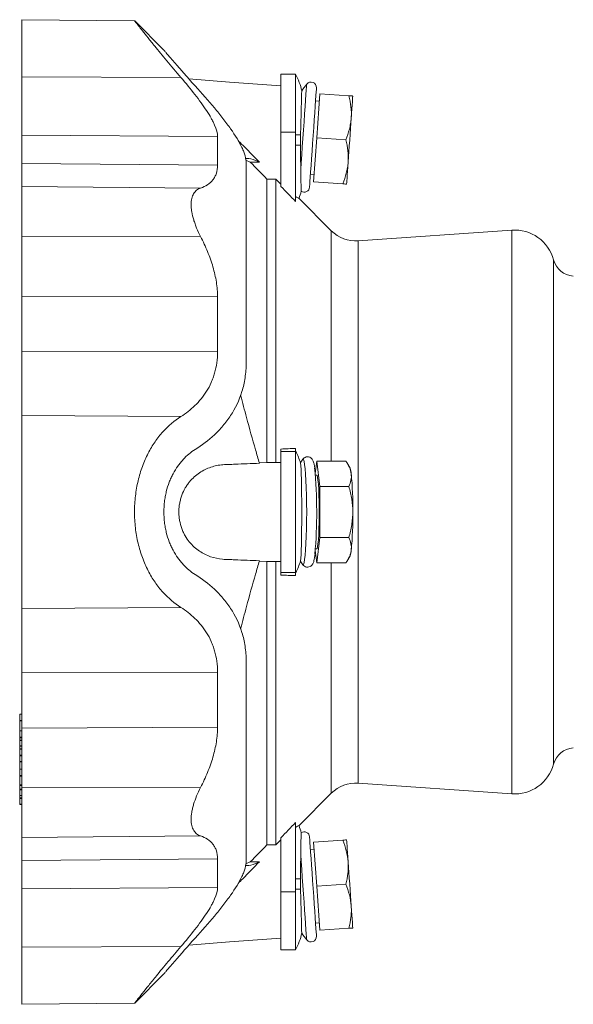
# Model space of a CAD drawing. Header units: millimetres. Extents: x 99 to 762, y 4 to 592.
# Tile 1 of 5: x 99 to 250, y 4 to 272. Entities that reach past the tile are written whole.
import ezdxf

# ---------------------------------------------------------------- set-up
doc = ezdxf.new("R2010")
doc.units = ezdxf.units.MM

msp = doc.modelspace()

# ---------------------------------------------------------------- linework, layer by layer
at = {"color": 7, "linetype": 'Continuous', "lineweight": 15}
for p, q in [((130.78, 271.26), (100.06, 271.53)), ((138.72, 263.28), (130.79, 271.21)), ((174.56, 256.71), (170.56, 256.71)), ((170.56, 240.93), (170.56, 256.71)), ((174.56, 240.93), (174.56, 256.71)), ((181.01, 249.42), (180.01, 249.48)), ((180.31, 239.44), (181.15, 251.41)), ((181.15, 251.41), (189.06, 250.86)), ((170.56, 226.23), (170.56, 240.93)), ((174.56, 222.12), (174.56, 240.93)), ((179.48, 227.47), (180.31, 239.44)), ((180.31, 239.44), (188.22, 238.89)), ((162.25, 232.79), (161.03, 233.3)), ((162.25, 232.79), (164.72, 232.79)), ((166.76, 228.22), (166.76, 151.12)), ((166.76, 228.22), (169.23, 228.22)), ((169.23, 228.22), (169.23, 151.13)), ((169.23, 228.22), (170.56, 226.86)), ((178.62, 229.53), (179.62, 229.46)), ((179.48, 227.47), (187.38, 226.92)), ((184.26, 214.18), (175.42, 223.02)), ((233.39, 214.33), (191.64, 211.42)), ((170.56, 154.19), (170.56, 154.83)), ((170.56, 121.22), (170.56, 154.19)), ((174.56, 154.19), (174.56, 155.01)), ((174.56, 121.22), (174.56, 154.19)), ((166.76, 151.12), (164.7, 151.04)), ((169.23, 151.13), (166.76, 151.12)), ((170.56, 151.18), (169.23, 151.13)), ((176.49, 152), (176.47, 151.96)), ((180.31, 151.56), (179.91, 148.21)), ((181.15, 144.63), (180.31, 151.56)), ((180.31, 151.56), (188.22, 151.56)), ((189.39, 149.62), (188.79, 150.67)), ((180.31, 147.71), (179.95, 147.71)), ((181.15, 130.78), (181.15, 144.63)), ((181.15, 144.63), (189.06, 144.63)), ((180.31, 123.85), (181.15, 130.78)), ((181.15, 130.78), (189.06, 130.78)), ((179.91, 127.21), (180.31, 123.85)), ((179.95, 127.71), (180.31, 127.71)), ((188.79, 124.74), (189.39, 125.79)), ((164.7, 124.37), (166.76, 124.29)), ((166.76, 124.29), (169.23, 124.29)), ((166.76, 124.29), (166.76, 47.19)), ((169.23, 124.29), (170.56, 124.23)), ((169.23, 124.29), (169.23, 47.2)), ((176.48, 123.44), (176.49, 123.42)), ((180.31, 123.85), (188.22, 123.85)), ((170.56, 120.58), (170.56, 121.22)), ((174.56, 120.4), (174.56, 121.22)), ((100.06, 82.75), (99.55, 82.75)), ((99.55, 82.71), (99.55, 81.03)), ((99.55, 80.92), (99.55, 78.23)), ((99.55, 79.16), (99.49, 79.16)), ((100.06, 78.22), (99.55, 78.22)), ((99.55, 78.18), (99.55, 76.5)), ((99.55, 76.3), (99.55, 75.67)), ((100.06, 75.66), (99.55, 75.66)), ((99.55, 75.62), (99.55, 74.15)), ((99.55, 74.02), (99.55, 73.32)), ((100.06, 73.31), (99.55, 73.31)), ((99.55, 73.27), (99.55, 71.59)), ((99.55, 71.46), (99.55, 69.9)), ((99.55, 69.77), (99.55, 67.83)), ((100.06, 67.82), (99.55, 67.82)), ((99.55, 67.79), (99.55, 66.1)), ((99.55, 65.9), (99.55, 63.58)), ((99.55, 63.38), (99.55, 62.37)), ((99.55, 62.2), (99.55, 60.64)), ((191.64, 64), (233.39, 61.08)), ((99.55, 60.61), (100.06, 60.61)), ((99.55, 60.59), (99.55, 60)), ((99.55, 59.83), (99.55, 58.28)), ((175.42, 52.4), (184.26, 61.24)), ((99.55, 58.24), (100.06, 58.24)), ((174.56, 34.49), (174.56, 53.29)), ((170.56, 48.55), (169.23, 47.2)), ((170.56, 34.49), (170.56, 49.18)), ((179.48, 47.94), (187.38, 48.5)), ((169.23, 47.2), (166.76, 47.19)), ((179.62, 45.95), (178.62, 45.88)), ((180.31, 35.97), (179.48, 47.94)), ((162.25, 42.62), (161.03, 42.11)), ((164.72, 42.62), (162.25, 42.62)), ((180.31, 35.97), (188.22, 36.53)), ((181.15, 24), (180.31, 35.97)), ((170.56, 18.71), (170.56, 34.49)), ((174.56, 18.71), (174.56, 34.49)), ((180.01, 25.93), (181.01, 26)), ((181.15, 24), (189.06, 24.56)), ((170.56, 18.71), (174.56, 18.71)), ((130.79, 4.2), (138.72, 12.13)), ((100.06, 3.88), (130.78, 4.15))]:
    msp.add_line(p, q, dxfattribs=at)
at = {"color": 8, "linetype": 'Continuous', "lineweight": 0}
for p, q in [((100.06, 256.01), (143.36, 255.82)), ((170.56, 240.93), (174.56, 240.93)), ((100.06, 240.18), (153.33, 239.76)), ((175.91, 240.21), (174.56, 240.21)), ((175.89, 237.46), (174.56, 237.46)), ((100.06, 232.41), (153.33, 232.01)), ((100.06, 226.18), (148.71, 225.76)), ((184.26, 214.18), (184.26, 151.56)), ((233.39, 137.71), (233.39, 214.33)), ((100.06, 212.65), (148.71, 212.58)), ((191.64, 211.42), (191.64, 64)), ((244.77, 206.24), (244.77, 137.71)), ((100.06, 196.42), (153.33, 196.18)), ((100.06, 181.46), (153.33, 181.28)), ((100.06, 163.97), (143.36, 163.64)), ((170.56, 154.19), (174.56, 154.19)), ((233.39, 61.08), (233.39, 137.71)), ((244.77, 137.71), (244.77, 69.18)), ((184.26, 123.85), (184.26, 61.24)), ((170.56, 121.22), (174.56, 121.22)), ((100.06, 111.44), (143.36, 111.77)), ((100.06, 93.95), (153.33, 94.13)), ((99.55, 82.71), (100.06, 82.71)), ((99.55, 81.03), (100.06, 81.03)), ((99.55, 80.92), (100.06, 80.92)), ((99.55, 78.18), (100.06, 78.18)), ((100.06, 78.99), (153.33, 79.23)), ((99.55, 76.5), (100.06, 76.5)), ((99.55, 76.3), (100.06, 76.3)), ((99.55, 75.62), (100.06, 75.62)), ((99.55, 74.15), (100.06, 74.15)), ((99.55, 74.02), (100.06, 74.02)), ((99.55, 73.27), (100.06, 73.27)), ((99.55, 71.59), (100.06, 71.59)), ((99.55, 71.46), (100.06, 71.46)), ((99.55, 69.9), (100.06, 69.9)), ((99.55, 69.77), (100.06, 69.77)), ((99.55, 67.79), (100.06, 67.79)), ((99.55, 66.1), (100.06, 66.1)), ((99.55, 65.9), (100.06, 65.9)), ((99.55, 63.58), (100.06, 63.58)), ((99.55, 63.38), (100.06, 63.38)), ((99.55, 62.37), (100.06, 62.37)), ((99.55, 62.2), (100.06, 62.2)), ((100.06, 62.76), (148.71, 62.83)), ((99.55, 60.64), (100.06, 60.64)), ((99.55, 60), (100.06, 60)), ((99.55, 59.83), (100.06, 59.83)), ((99.55, 58.28), (100.06, 58.28)), ((100.06, 49.23), (148.71, 49.65)), ((100.06, 43.01), (153.33, 43.4)), ((175.89, 37.96), (174.56, 37.96)), ((100.06, 35.23), (153.33, 35.66)), ((175.91, 35.21), (174.56, 35.21)), ((170.56, 34.49), (174.56, 34.49)), ((100.06, 19.41), (143.36, 19.59))]:
    msp.add_line(p, q, dxfattribs=at)
at = {"color": 7, "linetype": 'Continuous', "lineweight": 15, "flags": 128}
for points in [[(170.56, 253.52), (156.58, 254.58), (145.54, 255.42)], [(178.37, 226.04), (178.39, 226.22), (178.42, 226.74), (178.48, 227.58), (178.56, 228.74), (178.66, 230.18), (178.78, 231.86), (178.91, 233.74), (179.05, 235.76), (179.2, 237.89), (179.35, 240.05), (179.5, 242.2), (179.65, 244.28), (179.79, 246.24), (179.91, 248.03), (180.02, 249.59), (180.11, 250.89), (180.18, 251.9), (180.23, 252.59), (180.25, 252.93), (180.26, 252.98)], [(190.13, 250.78), (190.12, 250.68), (190.1, 250.37), (190.06, 249.87), (190.02, 249.18), (189.96, 248.31), (189.88, 247.28), (189.8, 246.1), (189.71, 244.8)], [(188.87, 232.83), (188.97, 234.23), (189.07, 235.71), (189.18, 237.25), (189.29, 238.81), (189.4, 240.37), (189.51, 241.91), (189.61, 243.39), (189.71, 244.8)], [(188.45, 226.84), (188.46, 226.94), (188.48, 227.25), (188.52, 227.75), (188.57, 228.44), (188.63, 229.31), (188.7, 230.35), (188.78, 231.52), (188.87, 232.83)], [(180.31, 127.71), (180.41, 127.81), (180.54, 128.26), (180.66, 129.05), (180.77, 130.15), (180.86, 131.52), (180.93, 133.12), (180.98, 134.89), (181.01, 136.76), (181.01, 138.66), (180.98, 140.52), (180.93, 142.29), (180.86, 143.89), (180.77, 145.26), (180.66, 146.37), (180.54, 147.16), (180.41, 147.6), (180.31, 147.71)], [(180.26, 22.44), (180.25, 22.48), (180.23, 22.83), (180.18, 23.51), (180.11, 24.52), (180.02, 25.82), (179.91, 27.39), (179.79, 29.17), (179.65, 31.13), (179.5, 33.21), (179.35, 35.36), (179.2, 37.53), (179.05, 39.65), (178.91, 41.68), (178.78, 43.55), (178.66, 45.23), (178.56, 46.67), (178.48, 47.83), (178.42, 48.68), (178.39, 49.2), (178.37, 49.37)], [(188.87, 42.59), (188.78, 43.89), (188.7, 45.07), (188.63, 46.1), (188.57, 46.97), (188.52, 47.66), (188.48, 48.16), (188.46, 48.47), (188.45, 48.57)], [(189.71, 30.62), (189.61, 32.02), (189.51, 33.5), (189.4, 35.04), (189.29, 36.6), (189.18, 38.16), (189.07, 39.7), (188.97, 41.18), (188.87, 42.59)], [(190.13, 24.63), (190.12, 24.73), (190.1, 25.04), (190.06, 25.54), (190.02, 26.23), (189.96, 27.1), (189.88, 28.14), (189.8, 29.31), (189.71, 30.62)], [(145.54, 19.99), (156.58, 20.83), (170.56, 21.89)]]:
    msp.add_lwpolyline(points, dxfattribs=at)
at = {"color": 8, "linetype": 'Continuous', "lineweight": 0, "flags": 128}
for points in [[(175.97, 230.79), (176.1, 232.69), (176.25, 234.77), (176.4, 236.98), (176.56, 239.26), (176.72, 241.55), (176.88, 243.79), (177.03, 245.93), (177.17, 247.91), (177.29, 249.67), (177.4, 251.19), (177.48, 252.4), (177.54, 253.3), (177.58, 253.84), (177.6, 254.03)], [(176.49, 123.42), (176.56, 123.35), (176.72, 123.47), (176.88, 123.94), (177.03, 124.77), (177.17, 125.94), (177.29, 127.4), (177.4, 129.12), (177.48, 131.07), (177.54, 133.19), (177.58, 135.42), (177.6, 137.71), (177.58, 140), (177.54, 142.23), (177.48, 144.34), (177.4, 146.29), (177.29, 148.02), (177.17, 149.48), (177.03, 150.64), (176.88, 151.47), (176.72, 151.95), (176.56, 152.06), (176.49, 152)], [(177.6, 21.39), (177.58, 21.57), (177.54, 22.12), (177.48, 23.01), (177.4, 24.23), (177.29, 25.74), (177.17, 27.51), (177.03, 29.48), (176.88, 31.62), (176.72, 33.86), (176.56, 36.15), (176.4, 38.43), (176.25, 40.64), (176.1, 42.72), (175.97, 44.62)]]:
    msp.add_lwpolyline(points, dxfattribs=at)
at = {"color": 7, "linetype": 'Continuous', "lineweight": 15}
for centre, radius, start, end in [((160.57, 248.96), 16, 11.5174, 28.9694), ((178.76, 253.08), 1.5, 356, 140.9937), ((197.05, 238.27), 25.03, 140.9937, 146.2995), ((160.57, 228.71), 16, 338.93, 346.278), ((176.88, 226.15), 1.5, 237.591, 356), ((190.98, 220.89), 9.5, 225, 274), ((234.15, 203.36), 11, 15.1497, 94), ((250.56, 207.8), 6, 195.1497, 266), ((160.57, 146.46), 16, 16.4223, 28.9694), ((197.05, 137.71), 25.03, 145.194, 147.7797), ((49.2, 137.61), 131.11, 355.0255, 5.3002), ((185.21, 147.95), 4.5, 1.8697, 21.7117), ((88.88, 138.83), 101.26, 359.3625, 5.2501), ((88.88, 136.58), 101.26, 354.7499, 0.6375), ((185.21, 127.46), 4.5, 338.2883, 358.1303), ((160.57, 128.96), 16, 331.0306, 343.5777), ((197.05, 137.71), 25.03, 212.2213, 214.806), ((250.56, 67.61), 6, 94, 164.8503), ((234.15, 72.05), 11, 266, 344.8503), ((190.98, 54.52), 9.5, 86, 135), ((160.57, 46.71), 16, 13.7318, 21.0888), ((176.88, 49.27), 1.5, 4, 121.3252), ((160.57, 26.46), 16, 331.0306, 348.4924), ((197.05, 37.14), 25.03, 213.6947, 219.0063), ((178.76, 22.33), 1.5, 219.0063, 4)]:
    msp.add_arc(centre, radius, start, end, dxfattribs=at)
for points, knots in [([(100.06, 256.01), (100.06, 257.92), (100.06, 259.85), (100.06, 262.6), (100.06, 263.49), (100.06, 265.17), (100.06, 265.98), (100.06, 267.45), (100.06, 268.13), (100.06, 269.32), (100.06, 269.83), (100.06, 270.67), (100.06, 270.99), (100.06, 271.42), (100.06, 271.53), (100.06, 271.53)], [0, 0, 0, 0, 0.25, 0.25, 0.375, 0.375, 0.5, 0.5, 0.625, 0.625, 0.75, 0.75, 0.875, 0.875, 1, 1, 1, 1]), ([(130.78, 271.21), (130.77, 271.22), (130.7, 271.31), (131.04, 270.88), (131.76, 269.95), (132.88, 268.53), (134.37, 266.66), (136.53, 263.98), (139.47, 260.39), (142.05, 257.36), (143.36, 255.82)], [0, 0, 0, 0, 0.0285832, 0.1511927, 0.2633519, 0.3783799, 0.4985921, 0.6214186, 0.8075574, 1, 1, 1, 1]), ([(138.72, 263.28), (138.72, 263.28), (138.78, 263.21), (138.95, 263.01), (139.02, 262.93), (139.18, 262.73), (139.28, 262.62), (139.61, 262.23), (139.87, 261.92), (140.34, 261.37), (140.5, 261.18), (140.86, 260.77), (141.04, 260.55), (141.63, 259.87), (142.05, 259.38), (142.73, 258.6), (142.97, 258.33), (143.45, 257.77), (143.7, 257.49), (144.46, 256.63), (144.99, 256.03), (146.09, 254.8), (146.65, 254.17), (147.24, 253.52)], [0, 0, 0, 0, 0.125, 0.125, 0.1875, 0.1875, 0.25, 0.25, 0.375, 0.375, 0.4375, 0.4375, 0.5, 0.5, 0.625, 0.625, 0.6875, 0.6875, 0.75, 0.75, 0.875, 0.875, 1, 1, 1, 1]), ([(100.06, 240.18), (100.06, 240.95), (100.06, 241.89), (100.06, 244.05), (100.06, 245.27), (100.06, 247.99), (100.06, 249.47), (100.06, 252.62), (100.06, 254.29), (100.06, 256.01)], [0, 0, 0, 0, 0.25, 0.25, 0.5, 0.5, 0.75, 0.75, 1, 1, 1, 1]), ([(153.33, 239.76), (153.33, 240.64), (153.06, 241.69), (152.41, 243.18), (152.27, 243.49), (151.95, 244.12), (151.78, 244.45), (151.23, 245.44), (150.81, 246.12), (149.9, 247.51), (149.4, 248.23), (148.34, 249.69), (147.77, 250.44), (145.99, 252.71), (144.72, 254.25), (143.36, 255.82)], [0, 0, 0, 0, 0.25, 0.25, 0.3125, 0.3125, 0.375, 0.375, 0.5, 0.5, 0.625, 0.625, 0.75, 0.75, 1, 1, 1, 1]), ([(147.24, 253.52), (149.09, 251.49), (150.84, 249.49), (153.28, 246.57), (154.07, 245.61), (155.18, 244.18), (155.54, 243.71), (156.24, 242.78), (156.57, 242.32), (158.17, 240.06), (159.22, 238.35), (160.15, 236.38), (160.32, 236), (160.61, 235.24), (160.73, 234.88), (161.02, 233.83), (161.12, 233.19), (161.12, 232.6)], [0, 0, 0, 0, 0.25, 0.25, 0.375, 0.375, 0.4375, 0.4375, 0.5, 0.5, 0.75, 0.75, 0.8125, 0.8125, 0.875, 0.875, 1, 1, 1, 1]), ([(176.24, 252.15), (176.24, 252.16), (176.24, 252.21), (176.23, 251.93), (176.21, 251.3), (176.19, 250.28), (176.15, 248.94), (176.11, 247.32), (176.06, 245.45), (176, 243.1), (175.94, 241.28), (175.91, 240.21)], [0, 0, 0, 0, 0.027681, 0.144456, 0.258094, 0.37504, 0.488449, 0.605173, 0.71814, 0.834406, 1, 1, 1, 1]), ([(189.06, 250.86), (189.32, 249.86), (189.52, 248.85), (189.75, 246.83), (189.78, 245.82), (189.71, 244.8)], [0, 0, 0, 0, 0.5, 0.5, 1, 1, 1, 1]), ([(190.13, 250.78), (190.13, 250.78), (190.1, 250.78), (190, 250.79), (189.93, 250.8), (189.65, 250.82), (189.38, 250.83), (189.06, 250.86)], [0, 0, 0, 0, 0.25, 0.25, 0.5, 0.5, 1, 1, 1, 1]), ([(189.71, 244.8), (189.67, 244.29), (189.61, 243.78), (189.44, 242.78), (189.34, 242.28), (188.95, 240.81), (188.62, 239.84), (188.22, 238.89)], [0, 0, 0, 0, 0.25, 0.25, 0.5, 0.5, 1, 1, 1, 1]), ([(158.94, 238.66), (159.22, 238.38), (161.15, 236.43), (163.07, 234.47), (164.72, 232.79)], [0, 0, 0, 0, 0.142393, 1, 1, 1, 1]), ([(188.22, 238.89), (188.48, 237.88), (188.68, 236.88), (188.91, 234.86), (188.94, 233.85), (188.87, 232.83)], [0, 0, 0, 0, 0.5, 0.5, 1, 1, 1, 1]), ([(175.97, 230.79), (175.96, 231.79), (175.95, 232.85), (175.93, 234.53), (175.92, 235.11), (175.9, 236.28), (175.9, 236.86), (175.89, 237.46)], [0, 0, 0, 0, 0.5, 0.5, 0.75, 0.75, 1, 1, 1, 1]), ([(160.87, 233.8), (160.99, 233.81), (161.89, 233.95), (163.18, 233.53), (164.37, 232.96), (164.72, 232.79)], [0, 0, 0, 0, 0.095043, 0.732936, 1, 1, 1, 1]), ([(100.06, 226.18), (100.06, 226.69), (100.06, 227.48), (100.06, 229.57), (100.06, 230.88), (100.06, 232.41)], [0, 0, 0, 0, 0.5, 0.5, 1, 1, 1, 1]), ([(148.71, 225.76), (149.41, 226), (150.05, 226.3), (151.17, 227.04), (151.67, 227.48), (152.28, 228.26), (152.46, 228.54), (152.77, 229.14), (152.9, 229.45), (153.22, 230.46), (153.33, 231.2), (153.33, 232.01)], [0, 0, 0, 0, 0.25, 0.25, 0.5, 0.5, 0.625, 0.625, 0.75, 0.75, 1, 1, 1, 1]), ([(161.12, 178.22), (161.12, 181.17), (161.12, 184.08), (161.12, 189.8), (161.12, 192.61), (161.12, 198.07), (161.12, 200.73), (161.12, 205.85), (161.12, 208.31), (161.12, 213.01), (161.12, 215.25), (161.12, 219.47), (161.12, 221.44), (161.12, 225.12), (161.12, 226.82), (161.12, 229.93), (161.12, 231.34), (161.12, 232.6)], [0, 0, 0, 0, 0.125, 0.125, 0.25, 0.25, 0.375, 0.375, 0.5, 0.5, 0.625, 0.625, 0.75, 0.75, 0.875, 0.875, 1, 1, 1, 1]), ([(176.1, 224.91), (176.1, 224.9), (176.1, 224.87), (176.09, 225.22), (176.07, 225.97), (176.04, 227.09), (176.01, 228.55), (175.98, 229.85), (175.97, 230.64), (175.97, 230.79)], [0, 0, 0, 0, 0.077729, 0.256469, 0.431948, 0.612768, 0.783604, 0.960115, 1, 1, 1, 1]), ([(188.87, 232.83), (188.84, 232.32), (188.78, 231.81), (188.61, 230.81), (188.5, 230.31), (188.12, 228.84), (187.78, 227.87), (187.38, 226.92)], [0, 0, 0, 0, 0.25, 0.25, 0.5, 0.5, 1, 1, 1, 1]), ([(100.06, 226.18), (100.06, 226.04), (100.06, 225.84), (100.06, 225.31), (100.06, 224.98), (100.06, 224.2), (100.06, 223.75), (100.06, 222.72), (100.06, 222.15), (100.06, 220.92), (100.06, 220.25), (100.06, 218.84), (100.06, 218.1), (100.06, 216.58), (100.06, 215.8), (100.06, 214.23), (100.06, 213.44), (100.06, 212.65)], [0, 0, 0, 0, 0.125, 0.125, 0.25, 0.25, 0.375, 0.375, 0.5, 0.5, 0.625, 0.625, 0.75, 0.75, 0.875, 0.875, 1, 1, 1, 1]), ([(148.71, 212.58), (148.32, 213.34), (147.97, 214.1), (147.49, 215.24), (147.35, 215.62), (147.08, 216.38), (146.95, 216.76), (146.61, 217.87), (146.44, 218.59), (146.27, 219.62), (146.22, 219.96), (146.16, 220.62), (146.15, 220.94), (146.14, 221.85), (146.2, 222.41), (146.38, 223.16), (146.45, 223.4), (146.62, 223.84), (146.72, 224.05), (147.06, 224.61), (147.33, 224.93), (147.96, 225.44), (148.32, 225.63), (148.71, 225.76)], [0, 0, 0, 0, 0.125, 0.125, 0.1875, 0.1875, 0.25, 0.25, 0.375, 0.375, 0.4375, 0.4375, 0.5, 0.5, 0.625, 0.625, 0.6875, 0.6875, 0.75, 0.75, 0.875, 0.875, 1, 1, 1, 1]), ([(188.45, 226.84), (188.45, 226.84), (188.43, 226.84), (188.33, 226.85), (188.26, 226.85), (187.98, 226.87), (187.71, 226.89), (187.38, 226.92)], [0, 0, 0, 0, 0.25, 0.25, 0.5, 0.5, 1, 1, 1, 1]), ([(174.56, 223.43), (174.92, 223.24), (175.48, 222.95), (175.42, 222.98), (175.4, 222.99)], [0, 0, 0, 0, 0.643488, 1, 1, 1, 1]), ([(100.06, 212.65), (100.06, 209.8), (100.06, 206.97), (100.06, 201.52), (100.06, 198.89), (100.06, 196.42)], [0, 0, 0, 0, 0.5, 0.5, 1, 1, 1, 1]), ([(148.71, 212.58), (149.41, 211.22), (150.05, 209.86), (151.17, 207.12), (151.67, 205.74), (152.28, 203.65), (152.46, 202.95), (152.77, 201.57), (152.9, 200.88), (153.22, 198.84), (153.33, 197.5), (153.33, 196.18)], [0, 0, 0, 0, 0.25, 0.25, 0.5, 0.5, 0.625, 0.625, 0.75, 0.75, 1, 1, 1, 1]), ([(100.06, 181.46), (100.06, 179.65), (100.06, 177.88), (100.06, 174.5), (100.06, 172.89), (100.06, 169.89), (100.06, 168.51), (100.06, 166.02), (100.06, 164.92), (100.06, 163.97)], [0, 0, 0, 0, 0.25, 0.25, 0.5, 0.5, 0.75, 0.75, 1, 1, 1, 1]), ([(153.33, 181.28), (153.33, 179.21), (153.06, 177.28), (152.41, 175.03), (152.27, 174.59), (151.95, 173.72), (151.78, 173.3), (151.23, 172.06), (150.81, 171.28), (149.9, 169.81), (149.4, 169.12), (148.34, 167.81), (147.77, 167.2), (145.99, 165.48), (144.72, 164.5), (143.36, 163.64)], [0, 0, 0, 0, 0.25, 0.25, 0.3125, 0.3125, 0.375, 0.375, 0.5, 0.5, 0.625, 0.625, 0.75, 0.75, 1, 1, 1, 1]), ([(147.24, 154.7), (149.09, 155.85), (150.84, 157.17), (153.28, 159.45), (154.07, 160.26), (155.18, 161.57), (155.54, 162.03), (156.24, 162.95), (156.57, 163.43), (158.17, 165.86), (159.22, 168.01), (160.15, 171.02), (160.32, 171.64), (160.61, 172.9), (160.73, 173.54), (161.02, 175.5), (161.12, 176.84), (161.12, 178.22)], [0, 0, 0, 0, 0.25, 0.25, 0.375, 0.375, 0.4375, 0.4375, 0.5, 0.5, 0.75, 0.75, 0.8125, 0.8125, 0.875, 0.875, 1, 1, 1, 1]), ([(159.61, 169.43), (160.15, 167.42), (161.46, 162.46), (163.18, 156.28), (164.37, 152.17), (164.72, 150.95)], [0, 0, 0, 0, 0.325526, 0.800955, 1, 1, 1, 1]), ([(100.06, 111.44), (100.06, 112.49), (100.06, 113.83), (100.06, 116.32), (100.06, 117.23), (100.06, 119.2), (100.06, 120.27), (100.06, 122.55), (100.06, 123.76), (100.06, 126.31), (100.06, 127.65), (100.06, 130.42), (100.06, 131.85), (100.06, 134.75), (100.06, 136.23), (100.06, 139.18), (100.06, 140.66), (100.06, 143.57), (100.06, 144.99), (100.06, 147.76), (100.06, 149.1), (100.06, 151.65), (100.06, 152.86), (100.06, 155.14), (100.06, 156.21), (100.06, 158.19), (100.06, 159.09), (100.06, 161.58), (100.06, 162.92), (100.06, 163.97)], [0, 0, 0, 0, 0.125, 0.125, 0.1875, 0.1875, 0.25, 0.25, 0.3125, 0.3125, 0.375, 0.375, 0.4375, 0.4375, 0.5, 0.5, 0.5625, 0.5625, 0.625, 0.625, 0.6875, 0.6875, 0.75, 0.75, 0.8125, 0.8125, 0.875, 0.875, 1, 1, 1, 1]), ([(143.36, 163.64), (141.61, 162.54), (139.97, 161.18), (138.09, 159.1), (137.73, 158.67), (137.01, 157.77), (136.66, 157.29), (135.64, 155.82), (135.01, 154.77), (133.87, 152.55), (133.35, 151.37), (132.66, 149.48), (132.44, 148.84), (132.05, 147.54), (131.88, 146.88), (131.4, 144.87), (131.16, 143.49), (130.91, 141.35), (130.85, 140.62), (130.76, 139.17), (130.74, 138.45), (130.74, 136.29), (130.82, 134.85), (131.07, 132.7), (131.17, 131.99), (131.41, 130.59), (131.55, 129.9), (132.03, 127.88), (132.42, 126.57), (133.34, 124.05), (133.87, 122.87), (135.02, 120.63), (135.65, 119.58), (137.01, 117.61), (137.72, 116.71), (139.97, 114.24), (141.61, 112.88), (143.36, 111.77)], [0, 0, 0, 0, 0.125, 0.125, 0.15625, 0.15625, 0.1875, 0.1875, 0.25, 0.25, 0.3125, 0.3125, 0.34375, 0.34375, 0.375, 0.375, 0.4375, 0.4375, 0.46875, 0.46875, 0.5, 0.5, 0.5625, 0.5625, 0.59375, 0.59375, 0.625, 0.625, 0.6875, 0.6875, 0.75, 0.75, 0.8125, 0.8125, 0.875, 0.875, 1, 1, 1, 1]), ([(138.72, 137.71), (138.72, 138.66), (138.78, 139.6), (138.95, 140.98), (139.02, 141.44), (139.18, 142.35), (139.28, 142.8), (139.61, 144.13), (139.87, 144.98), (140.34, 146.2), (140.5, 146.59), (140.86, 147.37), (141.04, 147.75), (141.63, 148.85), (142.05, 149.53), (142.73, 150.49), (142.97, 150.8), (143.45, 151.39), (143.7, 151.68), (144.46, 152.51), (144.99, 153.01), (146.09, 153.92), (146.65, 154.33), (147.24, 154.7)], [0, 0, 0, 0, 0.125, 0.125, 0.1875, 0.1875, 0.25, 0.25, 0.375, 0.375, 0.4375, 0.4375, 0.5, 0.5, 0.625, 0.625, 0.6875, 0.6875, 0.75, 0.75, 0.875, 0.875, 1, 1, 1, 1]), ([(179.73, 149.91), (179.73, 149.96), (179.68, 150.4), (179.57, 150.91), (179.43, 151.45), (179.24, 151.88), (178.95, 152.27), (178.46, 152.62), (177.78, 152.76), (177.14, 152.6), (176.69, 152.26), (176.48, 152), (176.42, 151.88), (176.4, 151.84)], [0, 0, 0, 0, 0.02795, 0.250227, 0.420948, 0.521844, 0.596925, 0.673462, 0.752782, 0.834934, 0.903761, 0.973353, 1, 1, 1, 1]), ([(164.72, 150.95), (162.52, 150.87), (160.31, 150.78), (157.54, 150.67), (156.71, 150.64), (155.88, 150.61), (155.33, 150.59), (155.05, 150.57), (154.23, 150.51), (153.68, 150.43), (152.59, 150.2), (152.05, 150.06), (150.45, 149.52), (149.42, 149.03), (147.94, 148.05), (147.46, 147.67), (146.55, 146.85), (146.11, 146.4), (145.49, 145.64), (145.29, 145.38), (144.91, 144.83), (144.72, 144.54), (144.2, 143.63), (143.89, 142.99), (143.51, 141.95), (143.39, 141.59), (143.18, 140.85), (143.1, 140.48), (142.96, 139.72), (142.9, 139.33), (142.83, 138.54), (142.81, 138.14), (142.81, 137.35), (142.83, 136.96), (142.89, 136.17), (142.95, 135.78), (143.15, 134.62), (143.35, 133.89), (143.74, 132.84), (143.88, 132.5), (144.18, 131.85), (144.34, 131.53), (144.86, 130.63), (145.24, 130.08), (146.07, 129.06), (146.51, 128.6), (147.42, 127.78), (147.89, 127.41), (148.87, 126.75), (149.38, 126.45), (150.41, 125.95), (150.93, 125.73), (152.51, 125.19), (153.59, 124.97), (154.98, 124.84), (155.26, 124.83), (155.82, 124.81), (156.65, 124.77), (159.71, 124.66), (162.5, 124.55), (164.72, 124.46)], [0, 0, 0, 0, 0.125, 0.125, 0.15625, 0.171875, 0.171875, 0.1875, 0.1875, 0.21875, 0.21875, 0.25, 0.25, 0.3125, 0.3125, 0.34375, 0.34375, 0.375, 0.375, 0.390625, 0.390625, 0.40625, 0.40625, 0.4375, 0.4375, 0.453125, 0.453125, 0.46875, 0.46875, 0.484375, 0.484375, 0.5, 0.5, 0.515625, 0.515625, 0.53125, 0.53125, 0.5625, 0.5625, 0.578125, 0.578125, 0.59375, 0.59375, 0.625, 0.625, 0.65625, 0.65625, 0.6875, 0.6875, 0.71875, 0.71875, 0.75, 0.75, 0.8125, 0.8125, 0.828125, 0.828125, 0.84375, 0.875, 1, 1, 1, 1]), ([(175.91, 150.98), (175.94, 150.9), (175.96, 150.74), (175.99, 150.4), (176, 150.27), (176.03, 149.97), (176.04, 149.8), (176.07, 149.24), (176.08, 148.81), (176.11, 148.07), (176.12, 147.81), (176.14, 147.25), (176.14, 146.96), (176.16, 146.05), (176.18, 145.4), (176.2, 144.01), (176.21, 143.26), (176.22, 141.74), (176.23, 140.96), (176.23, 139.75), (176.23, 139.34), (176.24, 138.52), (176.24, 138.12), (176.24, 136.9), (176.24, 136.09), (176.23, 134.88), (176.23, 134.47), (176.22, 133.69), (176.22, 133.3), (176.21, 132.16), (176.2, 131.43), (176.18, 130.02), (176.16, 129.37), (176.14, 128.47), (176.14, 128.18), (176.12, 127.62), (176.11, 127.35), (176.08, 126.61), (176.07, 126.17), (176.04, 125.62), (176.03, 125.45), (176, 125.15), (175.99, 125.02), (175.96, 124.67), (175.94, 124.51), (175.91, 124.43)], [0, 0, 0, 0, 0.0625, 0.0625, 0.09375, 0.09375, 0.125, 0.125, 0.1875, 0.1875, 0.21875, 0.21875, 0.25, 0.25, 0.3125, 0.3125, 0.375, 0.375, 0.4375, 0.4375, 0.46875, 0.46875, 0.5, 0.5, 0.5625, 0.5625, 0.59375, 0.59375, 0.625, 0.625, 0.6875, 0.6875, 0.75, 0.75, 0.78125, 0.78125, 0.8125, 0.8125, 0.875, 0.875, 0.90625, 0.90625, 0.9375, 0.9375, 1, 1, 1, 1]), ([(188.22, 151.56), (188.62, 151), (188.95, 150.43), (189.47, 149.27), (189.64, 148.69), (189.71, 148.1)], [0, 0, 0, 0, 0.5, 0.5, 1, 1, 1, 1]), ([(189.71, 148.1), (189.75, 147.8), (189.76, 147.51), (189.73, 146.93), (189.69, 146.64), (189.52, 145.77), (189.32, 145.2), (189.06, 144.63)], [0, 0, 0, 0, 0.25, 0.25, 0.5, 0.5, 1, 1, 1, 1]), ([(189.06, 144.63), (189.38, 143.51), (189.66, 142.35), (190.03, 140.04), (190.13, 138.88), (190.13, 137.71)], [0, 0, 0, 0, 0.5, 0.5, 1, 1, 1, 1]), ([(138.72, 137.71), (138.72, 136.75), (138.78, 135.82), (138.95, 134.43), (139.02, 133.97), (139.18, 133.06), (139.28, 132.61), (139.61, 131.28), (139.87, 130.44), (140.34, 129.22), (140.5, 128.82), (140.86, 128.04), (141.04, 127.66), (141.63, 126.57), (142.05, 125.88), (142.73, 124.92), (142.97, 124.62), (143.45, 124.02), (143.7, 123.73), (144.46, 122.91), (144.99, 122.41), (146.09, 121.49), (146.65, 121.08), (147.24, 120.71)], [0, 0, 0, 0, 0.125, 0.125, 0.1875, 0.1875, 0.25, 0.25, 0.375, 0.375, 0.4375, 0.4375, 0.5, 0.5, 0.625, 0.625, 0.6875, 0.6875, 0.75, 0.75, 0.875, 0.875, 1, 1, 1, 1]), ([(190.13, 137.71), (190.13, 137.12), (190.1, 136.53), (190, 135.35), (189.93, 134.77), (189.65, 133.03), (189.38, 131.9), (189.06, 130.78)], [0, 0, 0, 0, 0.25, 0.25, 0.5, 0.5, 1, 1, 1, 1]), ([(189.06, 130.78), (189.32, 130.21), (189.52, 129.64), (189.75, 128.49), (189.78, 127.9), (189.71, 127.31)], [0, 0, 0, 0, 0.5, 0.5, 1, 1, 1, 1]), ([(179.62, 124.79), (179.63, 124.86), (179.7, 125.18), (179.76, 125.6), (179.8, 126.04), (179.81, 126.07)], [0, 0, 0, 0, 0.187574, 0.947186, 1, 1, 1, 1]), ([(189.71, 127.31), (189.67, 127.02), (189.61, 126.72), (189.44, 126.14), (189.34, 125.85), (188.95, 124.99), (188.62, 124.42), (188.22, 123.85)], [0, 0, 0, 0, 0.25, 0.25, 0.5, 0.5, 1, 1, 1, 1]), ([(159.61, 105.98), (160.15, 107.99), (161.46, 112.95), (163.18, 119.13), (164.37, 123.25), (164.72, 124.46)], [0, 0, 0, 0, 0.325526, 0.800955, 1, 1, 1, 1]), ([(176.43, 123.53), (176.44, 123.51), (176.49, 123.39), (176.72, 123.12), (177.21, 122.78), (177.89, 122.66), (178.52, 122.83), (178.96, 123.17), (179.22, 123.51), (179.38, 123.85), (179.51, 124.24), (179.58, 124.59), (179.62, 124.79)], [0, 0, 0, 0, 0.018991, 0.109764, 0.202718, 0.299031, 0.397389, 0.480518, 0.565228, 0.665196, 0.806709, 1, 1, 1, 1]), ([(147.24, 120.71), (149.09, 119.56), (150.84, 118.25), (153.28, 115.96), (154.07, 115.15), (155.18, 113.84), (155.54, 113.39), (156.24, 112.46), (156.57, 111.99), (158.17, 109.55), (159.22, 107.4), (160.15, 104.39), (160.32, 103.78), (160.61, 102.51), (160.73, 101.87), (161.02, 99.91), (161.12, 98.57), (161.12, 97.19)], [0, 0, 0, 0, 0.25, 0.25, 0.375, 0.375, 0.4375, 0.4375, 0.5, 0.5, 0.75, 0.75, 0.8125, 0.8125, 0.875, 0.875, 1, 1, 1, 1]), ([(100.06, 93.95), (100.06, 95.76), (100.06, 97.53), (100.06, 100.91), (100.06, 102.52), (100.06, 105.52), (100.06, 106.9), (100.06, 109.39), (100.06, 110.49), (100.06, 111.44)], [0, 0, 0, 0, 0.25, 0.25, 0.5, 0.5, 0.75, 0.75, 1, 1, 1, 1]), ([(153.33, 94.13), (153.33, 96.21), (153.06, 98.13), (152.41, 100.38), (152.27, 100.82), (151.95, 101.69), (151.78, 102.12), (151.23, 103.36), (150.81, 104.13), (149.9, 105.6), (149.4, 106.29), (148.34, 107.6), (147.77, 108.22), (145.99, 109.93), (144.72, 110.92), (143.36, 111.77)], [0, 0, 0, 0, 0.25, 0.25, 0.3125, 0.3125, 0.375, 0.375, 0.5, 0.5, 0.625, 0.625, 0.75, 0.75, 1, 1, 1, 1]), ([(161.12, 42.82), (161.12, 44.08), (161.12, 45.48), (161.12, 48.59), (161.12, 50.29), (161.12, 53.97), (161.12, 55.95), (161.12, 60.16), (161.12, 62.4), (161.12, 67.1), (161.12, 69.56), (161.12, 74.68), (161.12, 77.34), (161.12, 82.8), (161.12, 85.61), (161.12, 91.33), (161.12, 94.24), (161.12, 97.19)], [0, 0, 0, 0, 0.125, 0.125, 0.25, 0.25, 0.375, 0.375, 0.5, 0.5, 0.625, 0.625, 0.75, 0.75, 0.875, 0.875, 1, 1, 1, 1]), ([(99.55, 82.71), (99.55, 82.72), (99.55, 82.73), (99.55, 82.74), (99.55, 82.75), (99.55, 82.75), (99.55, 82.75)], [0, 0, 0, 0, 0.2972764, 0.6285084, 0.9870256, 1, 1, 1, 1]), ([(99.55, 78.18), (99.55, 78.19), (99.55, 78.21), (99.55, 78.22), (99.55, 78.22), (99.55, 78.22)], [0, 0, 0, 0, 0.412116, 0.84245, 1, 1, 1, 1]), ([(100.06, 62.76), (100.06, 65.61), (100.06, 68.44), (100.06, 73.9), (100.06, 76.53), (100.06, 78.99)], [0, 0, 0, 0, 0.5, 0.5, 1, 1, 1, 1]), ([(148.71, 62.83), (149.41, 64.19), (150.05, 65.55), (151.17, 68.3), (151.67, 69.68), (152.28, 71.76), (152.46, 72.46), (152.77, 73.85), (152.9, 74.53), (153.22, 76.58), (153.33, 77.92), (153.33, 79.23)], [0, 0, 0, 0, 0.25, 0.25, 0.5, 0.5, 0.625, 0.625, 0.75, 0.75, 1, 1, 1, 1]), ([(99.55, 76.3), (99.55, 76.31), (99.55, 76.35), (99.55, 76.43), (99.55, 76.48), (99.55, 76.5)], [0, 0, 0, 0, 0.5, 0.5, 1, 1, 1, 1]), ([(99.55, 75.62), (99.55, 75.63), (99.55, 75.65), (99.55, 75.66), (99.55, 75.66), (99.55, 75.66)], [0, 0, 0, 0, 0.412129, 0.842454, 1, 1, 1, 1]), ([(99.55, 74.02), (99.55, 74.04), (99.55, 74.06), (99.55, 74.11), (99.55, 74.14), (99.55, 74.15)], [0, 0, 0, 0, 0.5, 0.5, 1, 1, 1, 1]), ([(99.55, 73.27), (99.55, 73.28), (99.55, 73.3), (99.55, 73.31), (99.55, 73.31), (99.55, 73.31)], [0, 0, 0, 0, 0.427536, 0.907936, 1, 1, 1, 1]), ([(99.55, 71.46), (99.55, 71.48), (99.55, 71.51), (99.55, 71.55), (99.55, 71.58), (99.55, 71.59)], [0, 0, 0, 0, 0.5, 0.5, 1, 1, 1, 1]), ([(99.55, 69.9), (99.55, 69.88), (99.55, 69.85), (99.55, 69.8), (99.55, 69.78), (99.55, 69.77)], [0, 0, 0, 0, 0.5, 0.5, 1, 1, 1, 1]), ([(99.55, 67.79), (99.55, 67.79), (99.55, 67.81), (99.55, 67.82), (99.55, 67.82), (99.55, 67.82)], [0, 0, 0, 0, 0.412082, 0.842452, 1, 1, 1, 1]), ([(99.55, 65.9), (99.55, 65.92), (99.55, 65.95), (99.55, 66.03), (99.55, 66.08), (99.55, 66.1)], [0, 0, 0, 0, 0.5, 0.5, 1, 1, 1, 1]), ([(99.55, 63.58), (99.55, 63.57), (99.55, 63.54), (99.55, 63.45), (99.55, 63.41), (99.55, 63.38)], [0, 0, 0, 0, 0.5, 0.5, 1, 1, 1, 1]), ([(99.55, 62.2), (99.55, 62.22), (99.55, 62.25), (99.55, 62.32), (99.55, 62.35), (99.55, 62.37)], [0, 0, 0, 0, 0.5, 0.5, 1, 1, 1, 1]), ([(100.06, 62.76), (100.06, 61.97), (100.06, 61.18), (100.06, 59.61), (100.06, 58.83), (100.06, 57.31), (100.06, 56.57), (100.06, 55.16), (100.06, 54.5), (100.06, 53.26), (100.06, 52.69), (100.06, 51.66), (100.06, 51.21), (100.06, 50.43), (100.06, 50.1), (100.06, 49.58), (100.06, 49.38), (100.06, 49.23)], [0, 0, 0, 0, 0.125, 0.125, 0.25, 0.25, 0.375, 0.375, 0.5, 0.5, 0.625, 0.625, 0.75, 0.75, 0.875, 0.875, 1, 1, 1, 1]), ([(148.71, 49.65), (148.32, 49.79), (147.97, 49.98), (147.49, 50.35), (147.35, 50.49), (147.08, 50.81), (146.95, 50.98), (146.61, 51.55), (146.44, 51.98), (146.27, 52.73), (146.22, 52.99), (146.16, 53.55), (146.15, 53.85), (146.14, 54.76), (146.2, 55.41), (146.38, 56.45), (146.45, 56.81), (146.62, 57.53), (146.72, 57.9), (147.06, 59.01), (147.33, 59.77), (147.96, 61.3), (148.32, 62.07), (148.71, 62.83)], [0, 0, 0, 0, 0.125, 0.125, 0.1875, 0.1875, 0.25, 0.25, 0.375, 0.375, 0.4375, 0.4375, 0.5, 0.5, 0.625, 0.625, 0.6875, 0.6875, 0.75, 0.75, 0.875, 0.875, 1, 1, 1, 1]), ([(99.55, 60.61), (99.55, 60.61), (99.55, 60.6), (99.55, 60.62), (99.55, 60.63), (99.55, 60.64)], [0, 0, 0, 0, 0.125181, 0.579634, 1, 1, 1, 1]), ([(99.55, 59.83), (99.55, 59.85), (99.55, 59.88), (99.55, 59.95), (99.55, 59.98), (99.55, 60)], [0, 0, 0, 0, 0.5, 0.5, 1, 1, 1, 1]), ([(99.55, 58.24), (99.55, 58.24), (99.55, 58.24), (99.55, 58.25), (99.55, 58.27), (99.55, 58.28)], [0, 0, 0, 0, 0.125171, 0.579602, 1, 1, 1, 1]), ([(175.4, 52.42), (175.42, 52.43), (175.5, 52.48), (174.95, 52.18), (174.56, 51.98)], [0, 0, 0, 0, 0.305221, 1, 1, 1, 1]), ([(100.06, 49.23), (100.06, 48.72), (100.06, 47.93), (100.06, 45.84), (100.06, 44.53), (100.06, 43.01)], [0, 0, 0, 0, 0.5, 0.5, 1, 1, 1, 1]), ([(148.71, 49.65), (149.41, 49.41), (150.05, 49.11), (151.17, 48.37), (151.67, 47.93), (152.28, 47.15), (152.46, 46.87), (152.77, 46.27), (152.9, 45.96), (153.22, 44.96), (153.33, 44.22), (153.33, 43.4)], [0, 0, 0, 0, 0.25, 0.25, 0.5, 0.5, 0.625, 0.625, 0.75, 0.75, 1, 1, 1, 1]), ([(175.97, 44.62), (175.97, 44.64), (175.98, 45.61), (176.02, 47.53), (176.06, 49.28), (176.09, 50.18), (176.1, 50.54), (176.1, 50.51), (176.1, 50.5)], [0, 0, 0, 0, 0.004419, 0.26173, 0.573514, 0.740519, 0.911974, 1, 1, 1, 1]), ([(187.38, 48.5), (187.71, 48.52), (187.98, 48.54), (188.35, 48.56), (188.45, 48.57), (188.45, 48.57)], [0, 0, 0, 0, 0.5, 0.5, 1, 1, 1, 1]), ([(187.38, 48.5), (187.78, 47.54), (188.12, 46.57), (188.63, 44.61), (188.8, 43.61), (188.87, 42.59)], [0, 0, 0, 0, 0.5, 0.5, 1, 1, 1, 1]), ([(175.89, 37.96), (175.9, 39.15), (175.92, 40.3), (175.94, 41.99), (175.95, 42.55), (175.96, 43.61), (175.96, 44.13), (175.97, 44.62)], [0, 0, 0, 0, 0.5, 0.5, 0.75, 0.75, 1, 1, 1, 1]), ([(147.24, 21.89), (149.09, 23.93), (150.84, 25.92), (153.28, 28.84), (154.07, 29.8), (155.18, 31.23), (155.54, 31.71), (156.24, 32.64), (156.57, 33.1), (158.17, 35.36), (159.22, 37.06), (160.15, 39.03), (160.32, 39.42), (160.61, 40.17), (160.73, 40.53), (161.02, 41.58), (161.12, 42.23), (161.12, 42.82)], [0, 0, 0, 0, 0.25, 0.25, 0.375, 0.375, 0.4375, 0.4375, 0.5, 0.5, 0.75, 0.75, 0.8125, 0.8125, 0.875, 0.875, 1, 1, 1, 1]), ([(164.72, 42.62), (163.21, 41.08), (161.28, 39.12), (159.35, 37.17), (158.94, 36.76)], [0, 0, 0, 0, 0.78741, 1, 1, 1, 1]), ([(160.87, 41.62), (160.99, 41.6), (161.89, 41.46), (163.18, 41.88), (164.37, 42.45), (164.72, 42.62)], [0, 0, 0, 0, 0.095043, 0.732936, 1, 1, 1, 1]), ([(188.87, 42.59), (188.91, 42.08), (188.92, 41.57), (188.89, 40.55), (188.85, 40.04), (188.68, 38.53), (188.48, 37.53), (188.22, 36.53)], [0, 0, 0, 0, 0.25, 0.25, 0.5, 0.5, 1, 1, 1, 1]), ([(100.06, 35.23), (100.06, 34.46), (100.06, 33.53), (100.06, 31.37), (100.06, 30.14), (100.06, 27.43), (100.06, 25.95), (100.06, 22.8), (100.06, 21.13), (100.06, 19.41)], [0, 0, 0, 0, 0.25, 0.25, 0.5, 0.5, 0.75, 0.75, 1, 1, 1, 1]), ([(153.33, 35.66), (153.33, 34.77), (153.06, 33.72), (152.41, 32.23), (152.27, 31.92), (151.95, 31.29), (151.78, 30.97), (151.23, 29.98), (150.81, 29.3), (149.9, 27.9), (149.4, 27.19), (148.34, 25.72), (147.77, 24.97), (145.99, 22.7), (144.72, 21.16), (143.36, 19.59)], [0, 0, 0, 0, 0.25, 0.25, 0.3125, 0.3125, 0.375, 0.375, 0.5, 0.5, 0.625, 0.625, 0.75, 0.75, 1, 1, 1, 1]), ([(175.91, 35.21), (175.93, 34.48), (175.98, 33), (176.04, 30.91), (176.09, 28.95), (176.14, 27.23), (176.17, 25.75), (176.2, 24.58), (176.22, 23.75), (176.24, 23.29), (176.24, 23.27), (176.24, 23.26)], [0, 0, 0, 0, 0.112415, 0.228089, 0.34052, 0.456201, 0.568852, 0.684747, 0.797817, 0.914142, 1, 1, 1, 1]), ([(188.22, 36.53), (188.62, 35.57), (188.95, 34.6), (189.47, 32.64), (189.64, 31.64), (189.71, 30.62)], [0, 0, 0, 0, 0.5, 0.5, 1, 1, 1, 1]), ([(189.71, 30.62), (189.75, 30.11), (189.76, 29.6), (189.73, 28.58), (189.69, 28.07), (189.52, 26.56), (189.32, 25.55), (189.06, 24.56)], [0, 0, 0, 0, 0.25, 0.25, 0.5, 0.5, 1, 1, 1, 1]), ([(189.06, 24.56), (189.38, 24.58), (189.66, 24.6), (190.03, 24.62), (190.13, 24.63), (190.13, 24.63)], [0, 0, 0, 0, 0.5, 0.5, 1, 1, 1, 1]), ([(138.72, 12.13), (138.72, 12.13), (138.78, 12.2), (138.95, 12.4), (139.02, 12.48), (139.18, 12.68), (139.28, 12.79), (139.61, 13.18), (139.87, 13.5), (140.34, 14.04), (140.5, 14.23), (140.86, 14.65), (141.04, 14.86), (141.63, 15.54), (142.05, 16.03), (142.73, 16.82), (142.97, 17.09), (143.45, 17.64), (143.7, 17.92), (144.46, 18.79), (144.99, 19.38), (146.09, 20.61), (146.65, 21.24), (147.24, 21.89)], [0, 0, 0, 0, 0.125, 0.125, 0.1875, 0.1875, 0.25, 0.25, 0.375, 0.375, 0.4375, 0.4375, 0.5, 0.5, 0.625, 0.625, 0.6875, 0.6875, 0.75, 0.75, 0.875, 0.875, 1, 1, 1, 1]), ([(100.06, 3.88), (100.06, 3.88), (100.06, 3.99), (100.06, 4.42), (100.06, 4.75), (100.06, 5.58), (100.06, 6.1), (100.06, 7.29), (100.06, 7.96), (100.06, 9.44), (100.06, 10.24), (100.06, 11.93), (100.06, 12.82), (100.06, 15.56), (100.06, 17.49), (100.06, 19.41)], [0, 0, 0, 0, 0.125, 0.125, 0.25, 0.25, 0.375, 0.375, 0.5, 0.5, 0.625, 0.625, 0.75, 0.75, 1, 1, 1, 1]), ([(143.36, 19.59), (142.18, 18.2), (139.79, 15.4), (136.87, 11.85), (134.52, 8.94), (132.77, 6.74), (131.5, 5.12), (130.81, 4.25), (130.79, 4.22), (130.78, 4.2)], [0, 0, 0, 0, 0.173042, 0.350539, 0.488022, 0.629136, 0.766812, 0.909852, 1, 1, 1, 1])]:
    msp.add_open_spline(points, degree=3, knots=knots, dxfattribs=at)
for points in [[(100.06, 240.18), (100.06, 237.98), (100.06, 235.37), (100.06, 232.41)], [(153.33, 239.76), (153.33, 237.56), (153.33, 234.96), (153.33, 232.01)], [(175.89, 237.46), (175.88, 238.38), (175.89, 239.29), (175.91, 240.21)], [(162.25, 232.79), (163.75, 231.27), (165.26, 229.74), (166.76, 228.22)], [(174.56, 222.12), (173.23, 223.49), (171.9, 224.86), (170.56, 226.23)], [(100.06, 181.46), (100.06, 186.63), (100.06, 191.65), (100.06, 196.42)], [(153.33, 181.28), (153.33, 186.43), (153.33, 191.42), (153.33, 196.18)], [(170.56, 154.83), (171.9, 154.89), (173.23, 154.95), (174.56, 155.01)], [(174.56, 120.4), (173.23, 120.46), (171.9, 120.52), (170.56, 120.58)], [(100.06, 93.95), (100.06, 88.78), (100.06, 83.77), (100.06, 78.99)], [(153.33, 94.13), (153.33, 88.99), (153.33, 83.99), (153.33, 79.23)], [(99.55, 80.92), (99.55, 80.95), (99.55, 81), (99.55, 81.03)], [(170.56, 49.18), (171.9, 50.55), (173.23, 51.92), (174.56, 53.29)], [(166.76, 47.19), (165.26, 45.67), (163.75, 44.14), (162.25, 42.62)], [(100.06, 35.23), (100.06, 37.44), (100.06, 40.04), (100.06, 43.01)], [(153.33, 35.66), (153.33, 37.86), (153.33, 40.45), (153.33, 43.4)], [(175.91, 35.21), (175.89, 36.12), (175.88, 37.04), (175.89, 37.96)]]:
    msp.add_open_spline(points, degree=3, dxfattribs=at)

doc.saveas('drawing.dxf')
